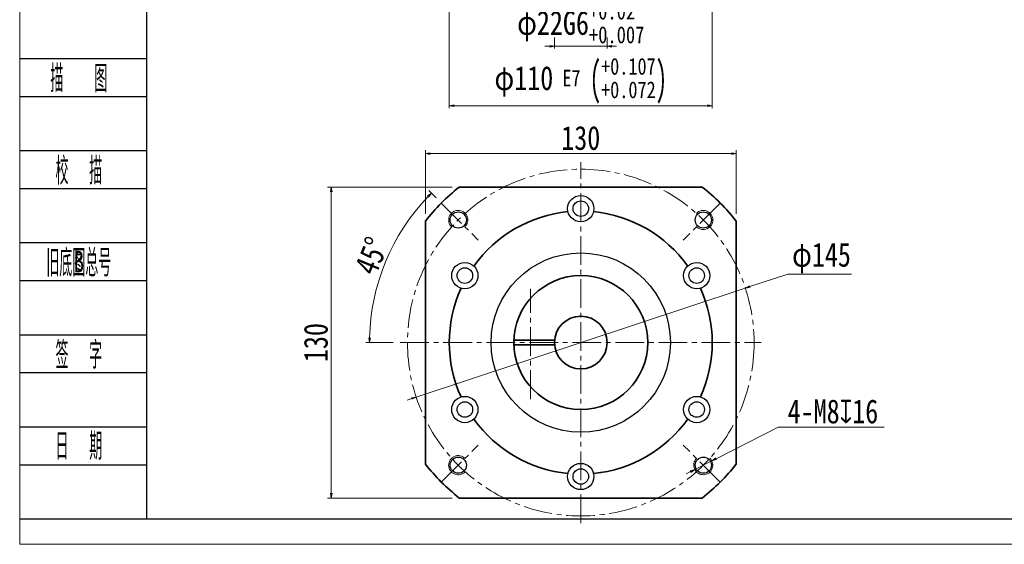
# Model space of a CAD drawing. Header units: millimetres. Extents: x -5 to 909, y 0 to 630.
# Tile 1 of 8: x 0 to 412, y 0 to 219. Entities that reach past the tile are written whole.
import ezdxf
from ezdxf.enums import TextEntityAlignment as Align

# ---------------------------------------------------------------- set-up
doc = ezdxf.new("R2010")
doc.units = ezdxf.units.MM
doc.linetypes.add('点画线', pattern=[18, 12, -2, 2, -2])
doc.layers.add('2细线层', color=4, linetype='Continuous')
doc.layers.add('6文字层', color=3, linetype='Continuous')
for name, color, linetype, lineweight in [('EB0', 7, 'Continuous', 35), ('中心线层', 1, '点画线', 18), ('图框_外框线', 7, 'Continuous', 18), ('尺寸线层', 3, 'Continuous', 18), ('粗实线层', 7, 'Continuous', 35), ('细实线层', 7, 'Continuous', 18)]:
    doc.layers.add(name, color=color, linetype=linetype, lineweight=lineweight)
doc.styles.add('PC_TEXTSTYLE', font='ISOCP.SHX', dxfattribs={"width": 0.707, "bigfont": 'GBCBIG.SHX'})
doc.styles.get("Standard").update_dxf_attribs({"font": 'SimSun.ttf'})
doc.styles.add('宋体', font='SimSun.ttf', dxfattribs={"width": 0.8})
doc.dimstyles.new('A水平标注$0', dxfattribs={"dimtxt": 3.5, "dimasz": 2, "dimexe": 1.5, "dimexo": 3, "dimgap": 1.1, "dimtad": 1, "dimtoh": 1, "dimdec": 4, "dimdsep": 46, "dimtxsty": '宋体', "dimblk": 'OPEN', "dimcen": 3, "dimclrd": 3, "dimclre": 3, "dimclrt": 6, "dimadec": 0, "dimazin": 0, "dimtm": 1e-09, "dimtfac": 1, "dimtdec": 4, "dimtix": 1, "dimtmove": 0, "dimatfit": 3, "dimldrblk": 'OPEN', "dimfxl": 0, "dimlwd": 13, "dimlwe": 13, "dimarcsym": 0})
doc.dimstyles.new('D直径标注φ25', dxfattribs={"dimtxt": 3.5, "dimasz": 2, "dimexe": 1, "dimexo": 3, "dimtad": 1, "dimtoh": 1, "dimdec": 1, "dimdsep": 46, "dimtxsty": '宋体', "dimblk": 'OPEN', "dimcen": 3, "dimclrd": 3, "dimclre": 3, "dimclrt": 130, "dimadec": 0, "dimazin": 0, "dimtm": 1e-09, "dimtfac": 1, "dimtdec": 1, "dimtmove": 0, "dimatfit": 0, "dimldrblk": 'OPEN', "dimfxl": 0, "dimlwd": 13, "dimlwe": 13, "dimarcsym": 0})
doc.dimstyles.new('螺孔(M8-7H)', dxfattribs={"dimtxt": 3.5, "dimasz": 2, "dimexe": 1.25, "dimexo": 3, "dimtad": 1, "dimtoh": 1, "dimdec": 4, "dimdsep": 46, "dimtxsty": '宋体', "dimblk": 'OPEN', "dimcen": 3, "dimclrd": 3, "dimclre": 3, "dimclrt": 2, "dimadec": 0, "dimazin": 0, "dimtm": 1e-09, "dimtfac": 1, "dimtdec": 4, "dimtmove": 0, "dimatfit": 3, "dimldrblk": 'OPEN', "dimfxl": 0, "dimlwd": 9, "dimlwe": 9, "dimarcsym": 0})

# ---------------------------------------------------------------- blocks, each defined once
blk = doc.blocks.new('_Open')
at = {"color": 0, "linetype": 'ByBlock', "lineweight": -2}
for p, q in [((-1, 0.17), (0, 0)), ((-1, -0.17), (0, 0)), ((0, 0), (-1, 0))]:
    blk.add_line(p, q, dxfattribs=at)
blk = doc.blocks.new('*D31')
at = {"layer": 'Defpoints', "color": 0, "transparency": 16777216}
for p in [(183.9, 149.35), (130.31, 19.35), (183.9, 19.35)]:
    blk.add_point(p, dxfattribs=at)
at = {"layer": '尺寸线层', "color": 3, "lineweight": 13, "transparency": 16777216}
for p, q in [((180.9, 149.35), (128.81, 149.35)), ((130.31, 147.35), (130.31, 21.35)), ((180.9, 19.35), (128.81, 19.35))]:
    blk.add_line(p, q, dxfattribs=at)
at = {"layer": '尺寸线层', "color": 3, "lineweight": 13, "transparency": 16777216, "xscale": 2, "yscale": 2, "zscale": 2}
for p, rotation in [((130.31, 149.35), 89.99999999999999), ((130.31, 19.35), 270)]:
    blk.add_blockref('_Open', p, dxfattribs=dict(at, rotation=rotation))
at = {"layer": '尺寸线层', "color": 6, "transparency": 16777216, "insert": (123.92, 84.35), "char_height": 10, "attachment_point": 5, "rotation": 90, "style": '宋体', "bg_fill": 3, "box_fill_scale": 1.1, "bg_fill_color": 257, "bg_fill_transparency": 0}
blk.add_mtext('130', dxfattribs=at)
blk = doc.blocks.new('*D32')
at = {"layer": 'Defpoints', "color": 0, "transparency": 16777216}
for p in [(176.37, 142.68), (191.85, 127.21), (159.21, 84.35), (310.21, 84.35)]:
    blk.add_point(p, dxfattribs=at)
at = {"layer": '尺寸线层', "color": 3, "lineweight": 13, "transparency": 16777216}
for p, q in [((174.25, 144.81), (171.16, 147.89)), ((156.21, 84.35), (144.84, 84.35))]:
    blk.add_line(p, q, dxfattribs=at)
blk.add_arc((234.71, 84.35), 88.37, 136.2968, 178.7032, dxfattribs=at)
at = {"layer": '尺寸线层', "color": 3, "lineweight": 13, "transparency": 16777216, "xscale": 2, "yscale": 2, "zscale": 2}
for p, rotation in [((172.22, 146.83), 45.64838103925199), ((146.34, 84.35), 269.3516189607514)]:
    blk.add_blockref('_Open', p, dxfattribs=dict(at, rotation=rotation))
at = {"layer": '尺寸线层', "color": 6, "transparency": 16777216, "insert": (147.22, 120.59), "char_height": 10, "attachment_point": 5, "rotation": 67.5, "style": '宋体', "bg_fill": 3, "box_fill_scale": 1.1, "bg_fill_color": 257, "bg_fill_transparency": 0}
blk.add_mtext('45%%d', dxfattribs=at)
at = {"layer": 'Defpoints', "color": 0, "transparency": 16777216}
blk.add_point((153.07, 118.17), dxfattribs=at)
blk = doc.blocks.new('*D33')
at = {"layer": 'Defpoints', "color": 0, "transparency": 16777216}
for p in [(303.54, 107.11), (165.88, 61.58)]:
    blk.add_point(p, dxfattribs=at)
at = {"layer": '尺寸线层', "color": 3, "lineweight": 13, "transparency": 16777216}
for p, q in [((321.35, 113), (305.44, 107.74)), ((347.96, 113), (321.35, 113)), ((165.88, 61.58), (303.54, 107.11)), ((163.98, 60.96), (162.08, 60.33))]:
    blk.add_line(p, q, dxfattribs=at)
at = {"layer": '尺寸线层', "color": 3, "lineweight": 13, "transparency": 16777216, "xscale": 2, "yscale": 2, "zscale": 2}
for p, rotation in [((303.54, 107.11), 198.2992126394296), ((165.88, 61.58), 18.29921263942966)]:
    blk.add_blockref('_Open', p, dxfattribs=dict(at, rotation=rotation))
at = {"layer": '尺寸线层', "color": 130, "transparency": 16777216, "insert": (335.41, 119.72), "char_height": 10, "attachment_point": 5, "style": '宋体', "bg_fill": 3, "box_fill_scale": 1.1, "bg_fill_color": 257, "bg_fill_transparency": 0}
blk.add_mtext('φ145', dxfattribs=at)
blk = doc.blocks.new('*D9')
at = {"color": 3, "lineweight": 13, "transparency": 16777216}
for p, q in [((223.71, 236.65), (223.71, 207.26)), ((245.71, 236.65), (245.71, 207.26)), ((221.71, 208.26), (219.71, 208.26)), ((245.71, 208.26), (223.71, 208.26)), ((247.71, 208.26), (249.71, 208.26))]:
    blk.add_line(p, q, dxfattribs=at)
at = {"layer": 'Defpoints', "color": 0, "transparency": 16777216}
for p in [(223.71, 239.65), (245.71, 239.65)]:
    blk.add_point(p, dxfattribs=at)
at = {"color": 3, "lineweight": 13, "transparency": 16777216, "xscale": 2, "yscale": 2, "zscale": 2}
blk.add_blockref('_Open', (223.71, 208.26), dxfattribs=at)
at = {"color": 3, "lineweight": 13, "transparency": 16777216, "xscale": 2, "yscale": 2, "zscale": 2, "rotation": 180}
blk.add_blockref('_Open', (245.71, 208.26), dxfattribs=at)
at = {"color": 130, "transparency": 16777216, "insert": (234.71, 218.02), "char_height": 10, "attachment_point": 5, "style": '宋体', "bg_fill": 3, "box_fill_scale": 1.1, "bg_fill_color": 257, "bg_fill_transparency": 0}
blk.add_mtext('{\\A1;φ22G6{}{\\H0.71x;\\C2;\\S+0.02^ +0.007;}}', dxfattribs=at)
at = {"layer": 'Defpoints', "color": 0, "transparency": 16777216}
blk.add_point((223.71, 208.26), dxfattribs=at)
blk = doc.blocks.new('*D36')
at = {"layer": 'Defpoints', "color": 0, "transparency": 16777216}
for p in [(299.71, 163.35), (169.71, 135.15), (299.71, 135.15)]:
    blk.add_point(p, dxfattribs=at)
at = {"layer": '尺寸线层', "color": 3, "lineweight": 13, "transparency": 16777216}
for p, q in [((169.71, 138.15), (169.71, 164.85)), ((299.71, 138.15), (299.71, 164.85)), ((171.71, 163.35), (297.71, 163.35))]:
    blk.add_line(p, q, dxfattribs=at)
at = {"layer": '尺寸线层', "color": 3, "lineweight": 13, "transparency": 16777216, "xscale": 2, "yscale": 2, "zscale": 2, "rotation": 180}
blk.add_blockref('_Open', (169.71, 163.35), dxfattribs=at)
at = {"layer": '尺寸线层', "color": 3, "lineweight": 13, "transparency": 16777216, "xscale": 2, "yscale": 2, "zscale": 2}
blk.add_blockref('_Open', (299.71, 163.35), dxfattribs=at)
at = {"layer": '尺寸线层', "color": 6, "transparency": 16777216, "insert": (234.71, 169.85), "char_height": 10, "attachment_point": 5, "style": '宋体', "bg_fill": 3, "box_fill_scale": 1.1, "bg_fill_color": 257, "bg_fill_transparency": 0}
blk.add_mtext('130', dxfattribs=at)
blk = doc.blocks.new('*D38')
at = {"color": 3, "lineweight": 9, "transparency": 16777216}
for p, q in [((317.23, 48.91), (291.33, 35.79)), ((361.67, 48.91), (317.23, 48.91)), ((282.41, 31.28), (289.54, 34.89)), ((280.62, 30.37), (278.84, 29.47))]:
    blk.add_line(p, q, dxfattribs=at)
at = {"layer": 'Defpoints', "color": 0, "transparency": 16777216}
for p in [(289.54, 34.89), (282.41, 31.28)]:
    blk.add_point(p, dxfattribs=at)
at = {"color": 3, "lineweight": 9, "transparency": 16777216, "xscale": 2, "yscale": 2, "zscale": 2}
for p, rotation in [((289.54, 34.89), 206.8529580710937), ((282.41, 31.28), 26.85295807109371)]:
    blk.add_blockref('_Open', p, dxfattribs=dict(at, rotation=rotation))
at = {"color": 2, "transparency": 16777216, "insert": (340.2, 55.51), "char_height": 10, "attachment_point": 5, "style": '宋体', "bg_fill": 3, "box_fill_scale": 1.1, "bg_fill_color": 257, "bg_fill_transparency": 0}
blk.add_mtext('4-M8{\\famgdt|b0|i0|c0|p0;x}{16}', dxfattribs=at)
blk = doc.blocks.new('*D39')
at = {"color": 3, "lineweight": 13, "transparency": 16777216}
for p, q in [((179.71, 226.65), (179.71, 182.36)), ((289.71, 226.65), (289.71, 182.36)), ((181.71, 183.36), (287.71, 183.36))]:
    blk.add_line(p, q, dxfattribs=at)
at = {"layer": 'Defpoints', "color": 0, "transparency": 16777216}
for p in [(179.71, 229.65), (289.71, 229.65)]:
    blk.add_point(p, dxfattribs=at)
at = {"color": 3, "lineweight": 13, "transparency": 16777216, "xscale": 2, "yscale": 2, "zscale": 2, "rotation": 180}
blk.add_blockref('_Open', (179.71, 183.36), dxfattribs=at)
at = {"color": 3, "lineweight": 13, "transparency": 16777216, "xscale": 2, "yscale": 2, "zscale": 2}
blk.add_blockref('_Open', (289.71, 183.36), dxfattribs=at)
at = {"color": 130, "transparency": 16777216, "insert": (234.71, 193.78), "char_height": 10, "attachment_point": 5, "style": '宋体', "bg_fill": 3, "box_fill_scale": 1.1, "bg_fill_color": 257, "bg_fill_transparency": 0}
blk.add_mtext('{\\A1;φ110{}{{\\H0.7x;\\C2; E7 {\\H2x;\\W0.5;(}\\S+0.107^ +0.072;{\\H2x;\\W0.5;)}}}}', dxfattribs=at)
at = {"layer": 'Defpoints', "color": 0, "transparency": 16777216}
blk.add_point((289.71, 183.36), dxfattribs=at)

msp = doc.modelspace()

# ---------------------------------------------------------------- linework, layer by layer
for centre, radius in [((234.71048, 140.34765), 5.5), ((234.71048, 140.34765), 3.25), ((183.44524, 135.6129), 3.4), ((285.97572, 135.6129), 3.4), ((234.71048, 84.34765), 37.5), ((186.21306, 112.34765), 5.5), ((186.21306, 112.34765), 3.25), ((283.2079, 112.34765), 5.5), ((283.2079, 112.34765), 3.25), ((186.21306, 56.34765), 5.5), ((283.2079, 56.34765), 5.5), ((186.21306, 56.34765), 3.25), ((283.2079, 56.34765), 3.25), ((183.44524, 33.08241), 3.4), ((234.71048, 28.34765), 5.5), ((285.97572, 33.08241), 3.4), ((234.71048, 28.34765), 3.25)]:
    msp.add_circle(centre, radius)
at = {"layer": '2细线层'}
for p, q in [((0.0205, 203.14647), (53.0509, 203.14647)), ((0.0205, 187.29054), (53.0509, 187.29054)), ((0.0205, 164.63921), (53.0509, 164.63921)), ((0.0205, 148.78328), (53.0509, 148.78328)), ((0.0205, 126.13195), (53.0509, 126.13195)), ((0.0205, 110.27602), (53.0509, 110.27602)), ((0.0205, 87.6247), (53.0509, 87.6247)), ((0.0205, 71.76877), (53.0509, 71.76877)), ((0.0205, 49.11744), (53.0509, 49.11744)), ((0.0205, 33.26151), (53.0509, 33.26151)), ((0.0205, 10.61018), (53.0509, 10.61018))]:
    msp.add_line(p, q, dxfattribs=at)
at = {"layer": 'EB0'}
for points in [[(183.90447, 149.34765), (285.51648, 149.34765)], [(169.71048, 33.54165), (169.71048, 135.15366)], [(299.71048, 135.15366), (299.71048, 33.54165)], [(285.51648, 19.34765), (183.90447, 19.34765)]]:
    msp.add_lwpolyline(points, dxfattribs=at)
for radius, start, end in [(82.5, 128.0122795, 141.9877205), (82.5, 38.0122795, 51.9877205), (55, 95.5857592, 144.4142408), (55, 35.5857592, 84.4142408), (55, 155.5857592, 204.4142408), (55, 335.5857592, 24.4142408), (55, 215.5857592, 264.4142408), (55, 275.5857592, 324.4142408), (82.5, 218.0122795, 231.9877205), (82.5, 308.0122795, 321.9877205)]:
    msp.add_arc((234.71048, 84.34765), radius, start, end, dxfattribs=at)
at = {"layer": '中心线层'}
for p, q in [((234.71048, 8.84765), (234.71048, 159.84765)), ((176.37417, 142.68396), (191.84952, 127.20862)), ((293.04679, 142.68396), (277.57144, 127.20862)), ((159.21048, 84.34765), (310.21048, 84.34765)), ((176.37417, 26.01135), (191.84952, 41.48669)), ((293.04679, 26.01135), (277.57144, 41.48669))]:
    msp.add_line(p, q, dxfattribs=at)
msp.add_circle((234.71048, 84.34765), 72.5, dxfattribs=at)
at = {"layer": '图框_外框线', "color": 3}
msp.add_lwpolyline([(0, 0), (891.25509, 0), (891.25509, 630.24467), (0, 630.24467)], close=True, dxfattribs=at)
at = {"layer": '图框_外框线', "color": 3, "lineweight": 25}
msp.add_lwpolyline([(53.0509, 10.61018), (880.64491, 10.61018), (880.64491, 619.63449), (53.0509, 619.63449)], close=True, dxfattribs=at)
at = {"layer": '细实线层'}
for centre, start, end in [((183.44524, 135.6129), 315, 226.5807738), ((285.97572, 135.6129), 225, 136.5807738), ((183.44524, 33.08241), 45, 316.5807738), ((285.97572, 33.08241), 135, 46.5807738)]:
    msp.add_arc(centre, 4, start, end, dxfattribs=at)

# ---------------------------------------------------------------- texts
at = {"layer": '6文字层', "color": 3, "style": 'PC_TEXTSTYLE'}
for s, width, p in [('描   图', 0.6667, (24.73674, 195.2185)), ('校  描', 0.667, (24.73674, 156.71125)), ('旧底图总号', 0.667, (24.73674, 118.20399)), ('签  字', 0.667, (24.73674, 79.69673)), ('日  期', 0.667, (24.75086, 41.41555))]:
    msp.add_text(s, height=11.325664, dxfattribs=dict(at, width=width)).set_placement(p, align=Align.MIDDLE)
at = {"layer": '6文字层', "width": 0.707}
msp.add_text('B', height=9.06053, dxfattribs=at).set_placement((24.73674, 118.20399), align=Align.MIDDLE)

# ---------------------------------------------------------------- next in the draw order: dimensions: what is measured, and where the dimension line sits
dim = msp.add_linear_dim(base=(223.71048, 208.25604), p1=(245.71048, 239.65228), p2=(223.71048, 239.65228), angle=180, text='{\\A1;φ<>G6{}{\\H0.71x;\\C2;\\S+0.02^ +0.007;}}', dimstyle='D直径标注φ25', override={"dimtxt": 10, "dimgap": 1.5, "dimpost": '<>', "dimtol": 0, "dimlim": 0, "dimtp": 0.02, "dimtm": -0.007, "dimtdec": 4, "dimtvp": 0.1})
dim.commit()
dim.dimension.update_dxf_attribs({"geometry": '*D9', "text_midpoint": (234.71048, 208.25604), "dimtype": 160})
at = {"layer": '尺寸线层'}
dim = msp.add_linear_dim(base=(130.31145, 19.34765), p1=(183.90447, 149.34765), p2=(183.90447, 19.34765), angle=270, dimstyle='A水平标注$0', override={"dimtxt": 10, "dimgap": 1.5, "dimblk": 'Open', "dimtfill": 1, "dimtfillclr": 256}, dxfattribs=at)
dim.commit()
dim.dimension.update_dxf_attribs({"geometry": '*D31', "text_midpoint": (123.92318, 84.34765)})

# ---------------------------------------------------------------- next in the draw order: dimensions: what is measured, and where the dimension line sits
dim = msp.add_angular_dim_2l(base=(153.06786, 118.16514), line1=((159.21048, 84.34765), (310.21048, 84.34765)), line2=((176.37417, 142.68396), (191.84952, 127.20862)), dimstyle='A水平标注$0', override={"dimtxt": 10, "dimgap": 1.5, "dimblk": 'Open', "dimtfill": 1, "dimtfillclr": 256}, dxfattribs=at)
dim.commit()
dim.dimension.update_dxf_attribs({"geometry": '*D32', "text_midpoint": (147.21748, 120.58844)})

# ---------------------------------------------------------------- next in the draw order: dimensions: what is measured, and where the dimension line sits
dim = msp.add_linear_dim(base=(299.71048, 163.35388), p1=(169.71048, 135.15366), p2=(299.71048, 135.15366), dimstyle='A水平标注$0', override={"dimtxt": 10, "dimgap": 1.5, "dimblk": 'Open', "dimtfill": 1, "dimtfillclr": 256}, dxfattribs=at)
dim.commit()
dim.dimension.update_dxf_attribs({"geometry": '*D36', "text_midpoint": (234.71048, 163.35388), "dimtype": 160})
dim = msp.add_diameter_dim_2p(p1=(165.87682, 61.58415), p2=(303.54414, 107.11116), dimstyle='D直径标注φ25', override={"dimtxt": 10, "dimgap": 1.5, "dimpost": 'φ<>'}, dxfattribs=at)
dim.commit()
dim.dimension.update_dxf_attribs({"geometry": '*D33', "text_midpoint": (335.40617, 112.99879), "dimtype": 163})

# ---------------------------------------------------------------- next in the draw order: linework, layer by layer
at = {"layer": '中心线层'}
msp.add_line((213.72836, 60.74181), (213.72836, 106.78834), dxfattribs=at)
at = {"layer": '粗实线层'}
for p, q in [((206.71048, 85.34765), (223.75603, 85.34765)), ((206.71048, 83.34765), (223.75603, 83.34765))]:
    msp.add_line(p, q, dxfattribs=at)
for radius in [28, 11]:
    msp.add_circle((234.71048, 84.34765), radius, dxfattribs=at)

# ---------------------------------------------------------------- next in the draw order: dimensions: what is measured, and where the dimension line sits
dim = msp.add_linear_dim(base=(289.71048, 183.36419), p1=(179.71048, 229.65228), p2=(289.71048, 229.65228), text='{\\A1;φ<>{}{{\\H0.7x;\\C2; E7 {\\H2x;\\W0.5;(}\\S+0.107^ +0.072;{\\H2x;\\W0.5;)}}}}', dimstyle='D直径标注φ25', override={"dimtxt": 10, "dimgap": 1.5, "dimpost": '<>', "dimblk": 'Open', "dimtol": 0, "dimlim": 0, "dimtp": 0.107, "dimtm": -0.072, "dimtdec": 4, "dimtvp": 0.1, "dimtfill": 1, "dimtfillclr": 256})
dim.commit()
dim.dimension.update_dxf_attribs({"geometry": '*D39', "text_midpoint": (234.71048, 193.78039)})
dim = msp.add_diameter_dim_2p(p1=(282.40705, 31.2756), p2=(289.54439, 34.88922), text='4-M<>{\\famgdt|b0|i0|c0|p0;x}{16}', dimstyle='螺孔(M8-7H)', override={"dimtxt": 10, "dimgap": 1.5, "dimtad": 1, "dimtih": 0, "dimtoh": 1, "dimdec": 4, "dimlfac": 1, "dimpost": '<>', "dimcen": 0, "dimse1": 0, "dimse2": 0, "dimsd1": 0, "dimsd2": 0, "dimtix": 0, "dimtofl": 1, "dimatfit": 3, "dimtvp": 0.1})
dim.commit()
dim.dimension.update_dxf_attribs({"geometry": '*D38', "text_midpoint": (340.20042, 48.90824), "dimtype": 163})

doc.saveas('drawing.dxf')
